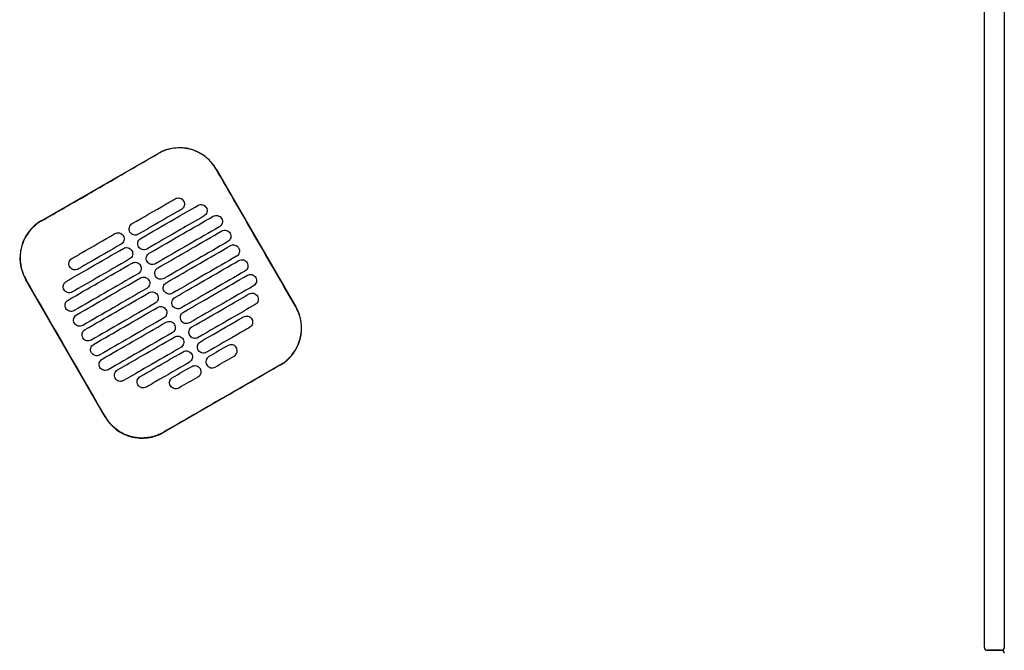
# Model space of a CAD drawing. Header units: metres. Extents: x 15.2 to 54.2, y -39.7 to 1.1.
# Tile 230 of 256: x 53.51 to 54.203, y -31.66 to -31.216. Entities that reach past the tile are written whole.
import ezdxf

# ---------------------------------------------------------------- set-up
doc = ezdxf.new("R2010")
doc.units = ezdxf.units.M
doc.header["$MEASUREMENT"] = 0
doc.layers.add('2D', color=252, linetype='Continuous')

# ---------------------------------------------------------------- blocks, each defined once
blk = doc.blocks.new('2D_QYOS_600')
for p, q in [((2.42604, -1.855), (2.42604, -0.971)), ((2.44004, -0.971), (2.44004, -1.855)), ((1.76223, -1.5547), (1.84449, -1.50718)), ((1.88548, -1.51815), (1.9415, -1.61513)), ((1.80728, -1.69267), (1.75126, -1.59568)), ((1.93053, -1.65612), (1.84827, -1.70364)), ((2.42804, -1.857), (2.43804, -1.857)), ((2.43804, -1.857), (2.42804, -1.857))]:
    blk.add_line(p, q)
for centre, radius, start, end in [((1.8595, -1.53316), 0.03, 30.01349, 120.01349), ((1.77724, -1.58068), 0.03, 120.01349, 210.01349), ((1.91552, -1.63014), 0.03, 300.01349, 30.01349), ((1.83326, -1.67766), 0.03, 210.01349, 300.01349), ((2.42804, -1.855), 0.002, 180, 270), ((2.43804, -1.855), 0.002, 270, 360), ((2.43804, -1.859), 0.002, 0, 90)]:
    blk.add_arc(centre, radius, start, end)
for points, knots in [([(1.88538, -1.51821), (1.88458, -1.51682), (1.88367, -1.51549), (1.88073, -1.51189), (1.87845, -1.50984), (1.87266, -1.50604), (1.86904, -1.50456), (1.86159, -1.50311), (1.85785, -1.50308), (1.85081, -1.50435), (1.84754, -1.50555), (1.84455, -1.50728)], [12.978915, 12.978915, 12.978915, 12.978915, 13.461173, 13.461173, 14.374287, 14.374287, 15.53872, 15.53872, 16.650066, 16.650066, 17.687358, 17.687358, 17.687358, 17.687358]), ([(1.9414, -1.61519), (1.92736, -1.5909), (1.91332, -1.5666), (1.89466, -1.53427), (1.89002, -1.52624), (1.88538, -1.51821)], [1.133412, 1.133412, 1.133412, 1.133412, 2.681586, 2.681586, 3.193366, 3.193366, 3.193366, 3.193366]), ([(1.76229, -1.5548), (1.77288, -1.54868), (1.78391, -1.54232), (1.79938, -1.53338), (1.80142, -1.5322), (1.80342, -1.53105)], [-21.78268, -21.78268, -21.78268, -21.78268, -17.142885, -17.142885, -16.423665, -16.423665, -16.423665, -16.423665]), ([(1.82628, -1.55662), (1.83414, -1.55208), (1.84201, -1.54753), (1.85212, -1.5417), (1.85435, -1.5404), (1.85659, -1.53911)], [0.699452, 0.699452, 0.699452, 0.699452, 3.425217, 3.425217, 4.200582, 4.200582, 4.200582, 4.200582]), ([(1.83228, -1.56701), (1.84015, -1.56247), (1.84801, -1.55792), (1.86144, -1.55017), (1.867, -1.54696), (1.87255, -1.54375)], [0.699452, 0.699452, 0.699452, 0.699452, 3.42526, 3.42526, 5.350619, 5.350619, 5.350619, 5.350619]), ([(1.85659, -1.53911), (1.85702, -1.53887), (1.85756, -1.53865), (1.85874, -1.5385), (1.8593, -1.53854), (1.86037, -1.53882), (1.86089, -1.53907), (1.86185, -1.5398), (1.86222, -1.54026), (1.86246, -1.54069)], [-0.5513873, -0.5513873, -0.5513873, -0.5513873, -0.4031046, -0.4031046, -0.2776919, -0.2776919, -0.1471638, -0.1471638, 0, 0, 0, 0]), ([(1.86246, -1.54069), (1.86271, -1.54111), (1.86293, -1.54166), (1.86307, -1.54285), (1.86304, -1.5434), (1.86276, -1.54448), (1.8625, -1.54499), (1.86178, -1.54595), (1.86132, -1.54631), (1.86089, -1.54656)], [-0.5553355, -0.5553355, -0.5553355, -0.5553355, -0.4045594, -0.4045594, -0.278267, -0.278267, -0.1472206, -0.1472206, 0, 0, 0, 0]), ([(1.87255, -1.54375), (1.87298, -1.54351), (1.87352, -1.54329), (1.87471, -1.54314), (1.87526, -1.54318), (1.87633, -1.54346), (1.87685, -1.54371), (1.87781, -1.54444), (1.87818, -1.5449), (1.87842, -1.54532)], [-0.5514247, -0.5514247, -0.5514247, -0.5514247, -0.4031161, -0.4031161, -0.2776965, -0.2776965, -0.1471644, -0.1471644, 0, 0, 0, 0]), ([(1.86089, -1.54656), (1.85866, -1.54785), (1.85642, -1.54914), (1.84631, -1.55498), (1.83845, -1.55953), (1.83058, -1.56407)], [2.649916, 2.649916, 2.649916, 2.649916, 3.425249, 3.425249, 6.151046, 6.151046, 6.151046, 6.151046]), ([(1.87685, -1.5512), (1.8713, -1.55441), (1.86574, -1.55762), (1.85232, -1.56537), (1.84445, -1.56992), (1.83658, -1.57446)], [1.499949, 1.499949, 1.499949, 1.499949, 3.425284, 3.425284, 6.151116, 6.151116, 6.151116, 6.151116]), ([(1.83828, -1.57741), (1.84615, -1.57286), (1.85402, -1.56832), (1.86903, -1.55964), (1.87617, -1.55552), (1.88332, -1.55139)], [0.699452, 0.699452, 0.699452, 0.699452, 3.425292, 3.425292, 5.900643, 5.900643, 5.900643, 5.900643]), ([(1.87842, -1.54532), (1.87867, -1.54575), (1.87889, -1.5463), (1.87903, -1.54749), (1.879, -1.54804), (1.87872, -1.54911), (1.87846, -1.54963), (1.87774, -1.55059), (1.87728, -1.55095), (1.87685, -1.5512)], [-0.5553006, -0.5553006, -0.5553006, -0.5553006, -0.4045498, -0.4045498, -0.2782639, -0.2782639, -0.1472208, -0.1472208, 0, 0, 0, 0]), ([(1.88332, -1.55139), (1.88374, -1.55115), (1.88429, -1.55093), (1.88547, -1.55078), (1.88602, -1.55082), (1.8871, -1.5511), (1.88762, -1.55135), (1.88858, -1.55208), (1.88894, -1.55254), (1.88919, -1.55296)], [-0.5514376, -0.5514376, -0.5514376, -0.5514376, -0.4031217, -0.4031217, -0.2776979, -0.2776979, -0.1471642, -0.1471642, 0, 0, 0, 0]), ([(1.76229, -1.5548), (1.76101, -1.55554), (1.75978, -1.55637), (1.75663, -1.55888), (1.75485, -1.56071), (1.75332, -1.56274), (1.75103, -1.5658), (1.74934, -1.56928), (1.74737, -1.57667), (1.7471, -1.58052), (1.74804, -1.58814), (1.74924, -1.59185), (1.7512, -1.59536), (1.75128, -1.59549), (1.75136, -1.59563)], [17.619777, 17.619777, 17.619777, 17.619777, 18.064718, 18.064718, 18.827754, 18.827754, 18.827754, 19.97637, 19.97637, 21.122539, 21.122539, 22.281306, 22.281306, 22.328075, 22.328075, 22.328075, 22.328075]), ([(1.82471, -1.5625), (1.82446, -1.56207), (1.82424, -1.56152), (1.8241, -1.56033), (1.82413, -1.55978), (1.82441, -1.55871), (1.82467, -1.55819), (1.82539, -1.55723), (1.82585, -1.55687), (1.82628, -1.55662)], [-0.5553984, -0.5553984, -0.5553984, -0.5553984, -0.4045681, -0.4045681, -0.278271, -0.278271, -0.1472202, -0.1472202, 0, 0, 0, 0]), ([(1.88762, -1.55884), (1.88048, -1.56296), (1.87333, -1.56709), (1.85832, -1.57576), (1.85045, -1.58031), (1.84258, -1.58485)], [0.949972, 0.949972, 0.949972, 0.949972, 3.425307, 3.425307, 6.151164, 6.151164, 6.151164, 6.151164]), ([(1.88919, -1.55296), (1.88943, -1.55339), (1.88965, -1.55394), (1.8898, -1.55513), (1.88976, -1.55568), (1.88948, -1.55675), (1.88923, -1.55727), (1.8885, -1.55823), (1.88804, -1.55859), (1.88762, -1.55884)], [-0.5552879, -0.5552879, -0.5552879, -0.5552879, -0.4045447, -0.4045447, -0.2782629, -0.2782629, -0.1472212, -0.1472212, 0, 0, 0, 0]), ([(1.78385, -1.58113), (1.78608, -1.57984), (1.78832, -1.57855), (1.79843, -1.57271), (1.8063, -1.56817), (1.81416, -1.56362)], [2.649852, 2.649852, 2.649852, 2.649852, 3.425217, 3.425217, 6.150982, 6.150982, 6.150982, 6.150982]), ([(1.81416, -1.56362), (1.81459, -1.56338), (1.81513, -1.56316), (1.81632, -1.56301), (1.81687, -1.56305), (1.81794, -1.56333), (1.81846, -1.56358), (1.81942, -1.56431), (1.81979, -1.56477), (1.82003, -1.5652)], [-0.5512944, -0.5512944, -0.5512944, -0.5512944, -0.4030833, -0.4030833, -0.2776787, -0.2776787, -0.1471599, -0.1471599, 0, 0, 0, 0]), ([(1.82003, -1.5652), (1.82028, -1.56562), (1.8205, -1.56617), (1.82065, -1.56736), (1.82061, -1.56791), (1.82033, -1.56899), (1.82008, -1.5695), (1.81935, -1.57046), (1.81889, -1.57082), (1.81846, -1.57107)], [-0.555416, -0.555416, -0.555416, -0.555416, -0.4045716, -0.4045716, -0.2782736, -0.2782736, -0.1472211, -0.1472211, 0, 0, 0, 0]), ([(1.83058, -1.56407), (1.83015, -1.56431), (1.82961, -1.56453), (1.82843, -1.56468), (1.82787, -1.56464), (1.8268, -1.56436), (1.82628, -1.56411), (1.82532, -1.56338), (1.82495, -1.56292), (1.82471, -1.5625)], [-0.551307, -0.551307, -0.551307, -0.551307, -0.4030846, -0.4030846, -0.2776802, -0.2776802, -0.1471604, -0.1471604, 0, 0, 0, 0]), ([(1.84428, -1.5878), (1.85215, -1.58325), (1.86002, -1.57871), (1.87503, -1.57003), (1.88218, -1.56591), (1.88932, -1.56178)], [0.699452, 0.699452, 0.699452, 0.699452, 3.425313, 3.425313, 5.900643, 5.900643, 5.900643, 5.900643]), ([(1.88932, -1.56178), (1.88974, -1.56154), (1.89029, -1.56132), (1.89147, -1.56117), (1.89203, -1.56121), (1.8931, -1.56149), (1.89362, -1.56174), (1.89458, -1.56247), (1.89494, -1.56293), (1.89519, -1.56336)], [-0.5514273, -0.5514273, -0.5514273, -0.5514273, -0.4031209, -0.4031209, -0.2776962, -0.2776962, -0.1471634, -0.1471634, 0, 0, 0, 0]), ([(1.89519, -1.56336), (1.89543, -1.56378), (1.89565, -1.56433), (1.8958, -1.56552), (1.89577, -1.56607), (1.89548, -1.56715), (1.89523, -1.56766), (1.8945, -1.56862), (1.89405, -1.56898), (1.89362, -1.56923)], [-0.5552955, -0.5552955, -0.5552955, -0.5552955, -0.4045438, -0.4045438, -0.2782634, -0.2782634, -0.1472215, -0.1472215, 0, 0, 0, 0]), ([(1.81846, -1.57107), (1.8106, -1.57561), (1.80273, -1.58016), (1.79262, -1.586), (1.79039, -1.58729), (1.78815, -1.58858)], [0.699452, 0.699452, 0.699452, 0.699452, 3.425249, 3.425249, 4.200582, 4.200582, 4.200582, 4.200582]), ([(1.83071, -1.57289), (1.83047, -1.57246), (1.83025, -1.57191), (1.8301, -1.57072), (1.83013, -1.57017), (1.83042, -1.5691), (1.83067, -1.56858), (1.8314, -1.56762), (1.83185, -1.56726), (1.83228, -1.56701)], [-0.5553839, -0.5553839, -0.5553839, -0.5553839, -0.4045626, -0.4045626, -0.2782686, -0.2782686, -0.1472195, -0.1472195, 0, 0, 0, 0]), ([(1.83658, -1.57446), (1.83616, -1.57471), (1.83561, -1.57492), (1.83443, -1.57507), (1.83387, -1.57504), (1.8328, -1.57475), (1.83228, -1.5745), (1.83132, -1.57377), (1.83096, -1.57331), (1.83071, -1.57289)], [-0.551317, -0.551317, -0.551317, -0.551317, -0.4030867, -0.4030867, -0.2776803, -0.2776803, -0.1471597, -0.1471597, 0, 0, 0, 0]), ([(1.89362, -1.56923), (1.88648, -1.57335), (1.87933, -1.57748), (1.86432, -1.58615), (1.85645, -1.5907), (1.84859, -1.59524)], [0.949998, 0.949998, 0.949998, 0.949998, 3.42532, 3.42532, 6.151189, 6.151189, 6.151189, 6.151189]), ([(1.85029, -1.59819), (1.85815, -1.59364), (1.86602, -1.5891), (1.88103, -1.58043), (1.88818, -1.5763), (1.89532, -1.57217)], [0.699452, 0.699452, 0.699452, 0.699452, 3.425322, 3.425322, 5.900643, 5.900643, 5.900643, 5.900643]), ([(1.89532, -1.57217), (1.89575, -1.57193), (1.89629, -1.57171), (1.89748, -1.57156), (1.89803, -1.5716), (1.8991, -1.57188), (1.89962, -1.57213), (1.90058, -1.57286), (1.90095, -1.57332), (1.90119, -1.57375)], [-0.5514137, -0.5514137, -0.5514137, -0.5514137, -0.4031194, -0.4031194, -0.2776944, -0.2776944, -0.1471627, -0.1471627, 0, 0, 0, 0]), ([(1.77989, -1.59728), (1.78545, -1.59407), (1.79101, -1.59086), (1.80443, -1.5831), (1.8123, -1.57856), (1.82017, -1.57401)], [1.499901, 1.499901, 1.499901, 1.499901, 3.42526, 3.42526, 6.151068, 6.151068, 6.151068, 6.151068]), ([(1.82017, -1.57401), (1.82059, -1.57377), (1.82114, -1.57355), (1.82232, -1.5734), (1.82287, -1.57344), (1.82395, -1.57372), (1.82447, -1.57397), (1.82542, -1.5747), (1.82579, -1.57516), (1.82603, -1.57559)], [-0.5513075, -0.5513075, -0.5513075, -0.5513075, -0.4030857, -0.4030857, -0.2776792, -0.2776792, -0.1471593, -0.1471593, 0, 0, 0, 0]), ([(1.82603, -1.57559), (1.82628, -1.57601), (1.8265, -1.57656), (1.82665, -1.57775), (1.82661, -1.5783), (1.82633, -1.57938), (1.82608, -1.57989), (1.82535, -1.58085), (1.82489, -1.58121), (1.82447, -1.58146)], [-0.5553971, -0.5553971, -0.5553971, -0.5553971, -0.4045652, -0.4045652, -0.2782705, -0.2782705, -0.1472202, -0.1472202, 0, 0, 0, 0]), ([(1.83671, -1.58328), (1.83647, -1.58285), (1.83625, -1.5823), (1.8361, -1.58111), (1.83614, -1.58056), (1.83642, -1.57949), (1.83667, -1.57897), (1.8374, -1.57802), (1.83786, -1.57765), (1.83828, -1.57741)], [-0.5553742, -0.5553742, -0.5553742, -0.5553742, -0.4045587, -0.4045587, -0.278267, -0.278267, -0.1472191, -0.1472191, 0, 0, 0, 0]), ([(1.89962, -1.57962), (1.89248, -1.58375), (1.88534, -1.58787), (1.87032, -1.59654), (1.86246, -1.60109), (1.85459, -1.60563)], [0.950001, 0.950001, 0.950001, 0.950001, 3.425322, 3.425322, 6.151192, 6.151192, 6.151192, 6.151192]), ([(1.90119, -1.57375), (1.90144, -1.57417), (1.90166, -1.57472), (1.9018, -1.57591), (1.90177, -1.57646), (1.90149, -1.57754), (1.90123, -1.57805), (1.90051, -1.57901), (1.90005, -1.57937), (1.89962, -1.57962)], [-0.5553078, -0.5553078, -0.5553078, -0.5553078, -0.4045446, -0.4045446, -0.2782647, -0.2782647, -0.147222, -0.147222, 0, 0, 0, 0]), ([(1.78113, -1.61042), (1.78828, -1.60629), (1.79542, -1.60216), (1.81043, -1.59349), (1.8183, -1.58895), (1.82617, -1.5844)], [0.949941, 0.949941, 0.949941, 0.949941, 3.425291, 3.425291, 6.151132, 6.151132, 6.151132, 6.151132]), ([(1.78228, -1.58701), (1.78204, -1.58658), (1.78182, -1.58603), (1.78167, -1.58484), (1.7817, -1.58429), (1.78198, -1.58322), (1.78224, -1.5827), (1.78296, -1.58174), (1.78342, -1.58138), (1.78385, -1.58113)], [-0.5554179, -0.5554179, -0.5554179, -0.5554179, -0.4045683, -0.4045683, -0.2782761, -0.2782761, -0.1472238, -0.1472238, 0, 0, 0, 0]), ([(1.82447, -1.58146), (1.8166, -1.586), (1.80873, -1.59055), (1.79531, -1.5983), (1.78975, -1.60151), (1.78419, -1.60472)], [0.699452, 0.699452, 0.699452, 0.699452, 3.425284, 3.425284, 5.350619, 5.350619, 5.350619, 5.350619]), ([(1.82617, -1.5844), (1.82659, -1.58416), (1.82714, -1.58394), (1.82832, -1.58379), (1.82887, -1.58383), (1.82995, -1.58411), (1.83047, -1.58436), (1.83143, -1.58509), (1.83179, -1.58555), (1.83204, -1.58598)], [-0.5513173, -0.5513173, -0.5513173, -0.5513173, -0.4030875, -0.4030875, -0.2776797, -0.2776797, -0.147159, -0.147159, 0, 0, 0, 0]), ([(1.83204, -1.58598), (1.83228, -1.5864), (1.8325, -1.58695), (1.83265, -1.58814), (1.83261, -1.58869), (1.83233, -1.58977), (1.83208, -1.59028), (1.83135, -1.59124), (1.83089, -1.5916), (1.83047, -1.59185)], [-0.555383, -0.555383, -0.555383, -0.555383, -0.4045605, -0.4045605, -0.2782682, -0.2782682, -0.1472195, -0.1472195, 0, 0, 0, 0]), ([(1.84258, -1.58485), (1.84216, -1.5851), (1.84161, -1.58531), (1.84043, -1.58546), (1.83988, -1.58543), (1.8388, -1.58515), (1.83828, -1.58489), (1.83732, -1.58416), (1.83696, -1.5837), (1.83671, -1.58328)], [-0.5513236, -0.5513236, -0.5513236, -0.5513236, -0.4030881, -0.4030881, -0.2776804, -0.2776804, -0.1471592, -0.1471592, 0, 0, 0, 0]), ([(1.85629, -1.60858), (1.86416, -1.60403), (1.87202, -1.59949), (1.88704, -1.59082), (1.89418, -1.58669), (1.90133, -1.58256)], [0.699452, 0.699452, 0.699452, 0.699452, 3.425321, 3.425321, 5.900643, 5.900643, 5.900643, 5.900643]), ([(1.90133, -1.58256), (1.90175, -1.58232), (1.9023, -1.5821), (1.90348, -1.58195), (1.90403, -1.58199), (1.90511, -1.58227), (1.90563, -1.58252), (1.90658, -1.58325), (1.90695, -1.58371), (1.90719, -1.58414)], [-0.5513969, -0.5513969, -0.5513969, -0.5513969, -0.4031172, -0.4031172, -0.2776925, -0.2776925, -0.1471621, -0.1471621, 0, 0, 0, 0]), ([(1.90719, -1.58414), (1.90744, -1.58456), (1.90766, -1.58511), (1.90781, -1.5863), (1.90777, -1.58685), (1.90749, -1.58793), (1.90724, -1.58844), (1.90651, -1.5894), (1.90605, -1.58976), (1.90563, -1.59001)], [-0.5553248, -0.5553248, -0.5553248, -0.5553248, -0.4045472, -0.4045472, -0.2782668, -0.2782668, -0.1472227, -0.1472227, 0, 0, 0, 0]), ([(1.78815, -1.58858), (1.78773, -1.58882), (1.78718, -1.58904), (1.786, -1.58919), (1.78544, -1.58915), (1.78437, -1.58887), (1.78385, -1.58862), (1.78289, -1.58789), (1.78252, -1.58743), (1.78228, -1.58701)], [-0.5513007, -0.5513007, -0.5513007, -0.5513007, -0.4030941, -0.4030941, -0.2776814, -0.2776814, -0.1471603, -0.1471603, 0, 0, 0, 0]), ([(1.83047, -1.59185), (1.8226, -1.59639), (1.81473, -1.60094), (1.79972, -1.60961), (1.79258, -1.61374), (1.78543, -1.61787)], [0.699452, 0.699452, 0.699452, 0.699452, 3.425308, 3.425308, 5.900643, 5.900643, 5.900643, 5.900643]), ([(1.84272, -1.59367), (1.84247, -1.59325), (1.84225, -1.59269), (1.8421, -1.59151), (1.84214, -1.59095), (1.84242, -1.58988), (1.84267, -1.58936), (1.8434, -1.58841), (1.84386, -1.58804), (1.84428, -1.5878)], [-0.5553693, -0.5553693, -0.5553693, -0.5553693, -0.4045566, -0.4045566, -0.2782661, -0.2782661, -0.1472189, -0.1472189, 0, 0, 0, 0]), ([(1.84859, -1.59524), (1.84816, -1.59549), (1.84761, -1.5957), (1.84643, -1.59585), (1.84588, -1.59582), (1.8448, -1.59554), (1.84429, -1.59528), (1.84333, -1.59455), (1.84296, -1.59409), (1.84272, -1.59367)], [-0.5513269, -0.5513269, -0.5513269, -0.5513269, -0.403089, -0.403089, -0.2776804, -0.2776804, -0.1471589, -0.1471589, 0, 0, 0, 0]), ([(1.90563, -1.59001), (1.89848, -1.59414), (1.89134, -1.59826), (1.87633, -1.60694), (1.86846, -1.61148), (1.86059, -1.61603)], [0.949982, 0.949982, 0.949982, 0.949982, 3.425312, 3.425312, 6.151173, 6.151173, 6.151173, 6.151173]), ([(1.86229, -1.61897), (1.87016, -1.61442), (1.87803, -1.60988), (1.89304, -1.60121), (1.90018, -1.59708), (1.90733, -1.59295)], [0.699452, 0.699452, 0.699452, 0.699452, 3.425308, 3.425308, 5.900643, 5.900643, 5.900643, 5.900643]), ([(1.90733, -1.59295), (1.90775, -1.59271), (1.9083, -1.59249), (1.90948, -1.59234), (1.91003, -1.59238), (1.91111, -1.59266), (1.91163, -1.59291), (1.91259, -1.59364), (1.91295, -1.5941), (1.9132, -1.59453)], [-0.5513769, -0.5513769, -0.5513769, -0.5513769, -0.4031143, -0.4031143, -0.2776905, -0.2776905, -0.1471617, -0.1471617, 0, 0, 0, 0]), ([(1.80738, -1.69261), (1.80282, -1.68472), (1.79809, -1.67652), (1.77944, -1.64421), (1.7654, -1.61992), (1.75136, -1.59563)], [-3.18138, -3.18138, -3.18138, -3.18138, -2.673929, -2.673929, -1.133377, -1.133377, -1.133377, -1.133377]), ([(1.77832, -1.60315), (1.77808, -1.60273), (1.77786, -1.60217), (1.77771, -1.60099), (1.77775, -1.60043), (1.77803, -1.59936), (1.77828, -1.59884), (1.77901, -1.59789), (1.77947, -1.59752), (1.77989, -1.59728)], [-0.5553798, -0.5553798, -0.5553798, -0.5553798, -0.4045588, -0.4045588, -0.278273, -0.278273, -0.147224, -0.147224, 0, 0, 0, 0]), ([(1.78713, -1.62081), (1.79428, -1.61668), (1.80142, -1.61256), (1.81643, -1.60388), (1.8243, -1.59934), (1.83217, -1.59479)], [0.949982, 0.949982, 0.949982, 0.949982, 3.425312, 3.425312, 6.151173, 6.151173, 6.151173, 6.151173]), ([(1.83217, -1.59479), (1.83259, -1.59455), (1.83314, -1.59433), (1.83432, -1.59418), (1.83488, -1.59422), (1.83595, -1.5945), (1.83647, -1.59475), (1.83743, -1.59548), (1.83779, -1.59594), (1.83804, -1.59637)], [-0.5513238, -0.5513238, -0.5513238, -0.5513238, -0.4030887, -0.4030887, -0.27768, -0.27768, -0.1471588, -0.1471588, 0, 0, 0, 0]), ([(1.83804, -1.59637), (1.83828, -1.59679), (1.8385, -1.59734), (1.83865, -1.59853), (1.83862, -1.59908), (1.83833, -1.60016), (1.83808, -1.60068), (1.83735, -1.60163), (1.8369, -1.602), (1.83647, -1.60224)], [-0.5553737, -0.5553737, -0.5553737, -0.5553737, -0.4045574, -0.4045574, -0.2782667, -0.2782667, -0.1472191, -0.1472191, 0, 0, 0, 0]), ([(1.84872, -1.60406), (1.84847, -1.60364), (1.84825, -1.60309), (1.84811, -1.6019), (1.84814, -1.60134), (1.84842, -1.60027), (1.84868, -1.59975), (1.8494, -1.5988), (1.84986, -1.59843), (1.85029, -1.59819)], [-0.5553691, -0.5553691, -0.5553691, -0.5553691, -0.4045561, -0.4045561, -0.278266, -0.278266, -0.1472189, -0.1472189, 0, 0, 0, 0]), ([(1.91163, -1.6004), (1.90448, -1.60453), (1.89734, -1.60865), (1.88233, -1.61733), (1.87446, -1.62187), (1.86659, -1.62642)], [0.949941, 0.949941, 0.949941, 0.949941, 3.425292, 3.425292, 6.151132, 6.151132, 6.151132, 6.151132]), ([(1.9132, -1.59453), (1.91344, -1.59495), (1.91366, -1.5955), (1.91381, -1.59669), (1.91377, -1.59724), (1.91349, -1.59832), (1.91324, -1.59883), (1.91251, -1.59979), (1.91205, -1.60015), (1.91163, -1.6004)], [-0.5553464, -0.5553464, -0.5553464, -0.5553464, -0.4045515, -0.4045515, -0.2782697, -0.2782697, -0.1472236, -0.1472236, 0, 0, 0, 0]), ([(1.78419, -1.60472), (1.78377, -1.60497), (1.78322, -1.60519), (1.78204, -1.60533), (1.78149, -1.6053), (1.78041, -1.60502), (1.77989, -1.60476), (1.77893, -1.60403), (1.77857, -1.60357), (1.77832, -1.60315)], [-0.5513421, -0.5513421, -0.5513421, -0.5513421, -0.4031061, -0.4031061, -0.2776864, -0.2776864, -0.147161, -0.147161, 0, 0, 0, 0]), ([(1.83647, -1.60224), (1.8286, -1.60679), (1.82074, -1.61133), (1.80572, -1.62), (1.79858, -1.62413), (1.79144, -1.62826)], [0.699452, 0.699452, 0.699452, 0.699452, 3.425321, 3.425321, 5.900643, 5.900643, 5.900643, 5.900643]), ([(1.79314, -1.6312), (1.80028, -1.62707), (1.80742, -1.62295), (1.82244, -1.61427), (1.8303, -1.60973), (1.83817, -1.60518)], [0.950001, 0.950001, 0.950001, 0.950001, 3.425322, 3.425322, 6.151192, 6.151192, 6.151192, 6.151192]), ([(1.83817, -1.60518), (1.8386, -1.60494), (1.83914, -1.60472), (1.84033, -1.60457), (1.84088, -1.60461), (1.84195, -1.60489), (1.84247, -1.60514), (1.84343, -1.60588), (1.8438, -1.60634), (1.84404, -1.60676)], [-0.551327, -0.551327, -0.551327, -0.551327, -0.4030892, -0.4030892, -0.2776802, -0.2776802, -0.1471588, -0.1471588, 0, 0, 0, 0]), ([(1.84404, -1.60676), (1.84429, -1.60718), (1.84451, -1.60773), (1.84465, -1.60892), (1.84462, -1.60948), (1.84434, -1.61055), (1.84408, -1.61107), (1.84336, -1.61202), (1.8429, -1.61239), (1.84247, -1.61263)], [-0.5553691, -0.5553691, -0.5553691, -0.5553691, -0.4045561, -0.4045561, -0.278266, -0.278266, -0.1472189, -0.1472189, 0, 0, 0, 0]), ([(1.85459, -1.60563), (1.85416, -1.60588), (1.85362, -1.6061), (1.85244, -1.60624), (1.85188, -1.60621), (1.85081, -1.60593), (1.85029, -1.60567), (1.84933, -1.60494), (1.84896, -1.60448), (1.84872, -1.60406)], [-0.551327, -0.551327, -0.551327, -0.551327, -0.4030892, -0.4030892, -0.2776802, -0.2776802, -0.1471588, -0.1471588, 0, 0, 0, 0]), ([(1.86829, -1.62936), (1.87616, -1.62482), (1.88403, -1.62027), (1.89745, -1.61252), (1.90301, -1.60931), (1.90857, -1.6061)], [0.699452, 0.699452, 0.699452, 0.699452, 3.425284, 3.425284, 5.350619, 5.350619, 5.350619, 5.350619]), ([(1.90857, -1.6061), (1.90899, -1.60585), (1.90954, -1.60563), (1.91072, -1.60548), (1.91127, -1.60552), (1.91235, -1.6058), (1.91287, -1.60605), (1.91383, -1.60679), (1.91419, -1.60725), (1.91444, -1.60767)], [-0.551342, -0.551342, -0.551342, -0.551342, -0.4031061, -0.4031061, -0.2776864, -0.2776864, -0.147161, -0.147161, 0, 0, 0, 0]), ([(1.77956, -1.61629), (1.77932, -1.61587), (1.7791, -1.61532), (1.77895, -1.61413), (1.77899, -1.61358), (1.77927, -1.6125), (1.77952, -1.61198), (1.78025, -1.61103), (1.78071, -1.61066), (1.78113, -1.61042)], [-0.5553462, -0.5553462, -0.5553462, -0.5553462, -0.4045514, -0.4045514, -0.2782696, -0.2782696, -0.1472236, -0.1472236, 0, 0, 0, 0]), ([(1.84247, -1.61263), (1.83461, -1.61718), (1.82674, -1.62172), (1.81173, -1.63039), (1.80458, -1.63452), (1.79744, -1.63865)], [0.699452, 0.699452, 0.699452, 0.699452, 3.425322, 3.425322, 5.900643, 5.900643, 5.900643, 5.900643]), ([(1.85472, -1.61445), (1.85448, -1.61403), (1.85426, -1.61348), (1.85411, -1.61229), (1.85414, -1.61173), (1.85443, -1.61066), (1.85468, -1.61014), (1.85541, -1.60919), (1.85586, -1.60882), (1.85629, -1.60858)], [-0.5553737, -0.5553737, -0.5553737, -0.5553737, -0.4045574, -0.4045574, -0.2782667, -0.2782667, -0.1472191, -0.1472191, 0, 0, 0, 0]), ([(1.86059, -1.61603), (1.86017, -1.61627), (1.85962, -1.61649), (1.85844, -1.61664), (1.85788, -1.6166), (1.85681, -1.61632), (1.85629, -1.61607), (1.85533, -1.61533), (1.85497, -1.61487), (1.85472, -1.61445)], [-0.5513238, -0.5513238, -0.5513238, -0.5513238, -0.4030887, -0.4030887, -0.27768, -0.27768, -0.1471588, -0.1471588, 0, 0, 0, 0]), ([(1.91287, -1.61354), (1.90731, -1.61675), (1.90176, -1.61996), (1.88833, -1.62772), (1.88046, -1.63226), (1.8726, -1.63681)], [1.499901, 1.499901, 1.499901, 1.499901, 3.42526, 3.42526, 6.151068, 6.151068, 6.151068, 6.151068]), ([(1.91444, -1.60767), (1.91468, -1.60809), (1.9149, -1.60864), (1.91505, -1.60983), (1.91501, -1.61039), (1.91473, -1.61146), (1.91448, -1.61198), (1.91375, -1.61293), (1.91329, -1.6133), (1.91287, -1.61354)], [-0.55538, -0.55538, -0.55538, -0.55538, -0.4045589, -0.4045589, -0.278273, -0.278273, -0.147224, -0.147224, 0, 0, 0, 0]), ([(1.78543, -1.61787), (1.78501, -1.61811), (1.78446, -1.61833), (1.78328, -1.61848), (1.78273, -1.61844), (1.78165, -1.61816), (1.78113, -1.61791), (1.78017, -1.61717), (1.77981, -1.61672), (1.77956, -1.61629)], [-0.551377, -0.551377, -0.551377, -0.551377, -0.4031143, -0.4031143, -0.2776905, -0.2776905, -0.1471617, -0.1471617, 0, 0, 0, 0]), ([(1.78557, -1.62668), (1.78532, -1.62626), (1.7851, -1.62571), (1.78495, -1.62452), (1.78499, -1.62397), (1.78527, -1.62289), (1.78552, -1.62237), (1.78625, -1.62142), (1.78671, -1.62106), (1.78713, -1.62081)], [-0.5553245, -0.5553245, -0.5553245, -0.5553245, -0.4045471, -0.4045471, -0.2782667, -0.2782667, -0.1472226, -0.1472226, 0, 0, 0, 0]), ([(1.79914, -1.64159), (1.80628, -1.63746), (1.81343, -1.63334), (1.82844, -1.62467), (1.83631, -1.62012), (1.84418, -1.61558)], [0.949998, 0.949998, 0.949998, 0.949998, 3.42532, 3.42532, 6.151189, 6.151189, 6.151189, 6.151189]), ([(1.84418, -1.61558), (1.8446, -1.61533), (1.84515, -1.61511), (1.84633, -1.61497), (1.84688, -1.615), (1.84796, -1.61528), (1.84848, -1.61554), (1.84943, -1.61627), (1.8498, -1.61673), (1.85004, -1.61715)], [-0.551327, -0.551327, -0.551327, -0.551327, -0.403089, -0.403089, -0.2776804, -0.2776804, -0.1471589, -0.1471589, 0, 0, 0, 0]), ([(1.85004, -1.61715), (1.85029, -1.61757), (1.85051, -1.61812), (1.85066, -1.61931), (1.85062, -1.61987), (1.85034, -1.62094), (1.85009, -1.62146), (1.84936, -1.62241), (1.8489, -1.62278), (1.84848, -1.62302)], [-0.5553693, -0.5553693, -0.5553693, -0.5553693, -0.4045566, -0.4045566, -0.2782661, -0.2782661, -0.1472189, -0.1472189, 0, 0, 0, 0]), ([(1.86072, -1.62484), (1.86048, -1.62442), (1.86026, -1.62387), (1.86011, -1.62268), (1.86015, -1.62213), (1.86043, -1.62105), (1.86068, -1.62053), (1.86141, -1.61958), (1.86187, -1.61921), (1.86229, -1.61897)], [-0.555383, -0.555383, -0.555383, -0.555383, -0.4045604, -0.4045604, -0.2782682, -0.2782682, -0.1472195, -0.1472195, 0, 0, 0, 0]), ([(1.93047, -1.65602), (1.93053, -1.65599), (1.93059, -1.65595), (1.93406, -1.65392), (1.93705, -1.65126), (1.9418, -1.64494), (1.94352, -1.64134), (1.94538, -1.63403), (1.94563, -1.63042), (1.94491, -1.62391), (1.94415, -1.62103), (1.94251, -1.61723), (1.94199, -1.61619), (1.9414, -1.61519)], [8.273299, 8.273299, 8.273299, 8.273299, 8.293543, 8.293543, 9.48086, 9.48086, 10.665623, 10.665623, 11.74288, 11.74288, 12.632334, 12.632334, 12.981673, 12.981673, 12.981673, 12.981673]), ([(1.79144, -1.62826), (1.79101, -1.6285), (1.79046, -1.62872), (1.78928, -1.62887), (1.78873, -1.62883), (1.78765, -1.62855), (1.78714, -1.6283), (1.78618, -1.62757), (1.78581, -1.62711), (1.78557, -1.62668)], [-0.551397, -0.551397, -0.551397, -0.551397, -0.4031173, -0.4031173, -0.2776925, -0.2776925, -0.1471621, -0.1471621, 0, 0, 0, 0]), ([(1.84848, -1.62302), (1.84061, -1.62757), (1.83274, -1.63211), (1.81773, -1.64078), (1.81058, -1.64491), (1.80344, -1.64904)], [0.699452, 0.699452, 0.699452, 0.699452, 3.425313, 3.425313, 5.900643, 5.900643, 5.900643, 5.900643]), ([(1.80514, -1.65198), (1.81229, -1.64786), (1.81943, -1.64373), (1.83444, -1.63506), (1.84231, -1.63051), (1.85018, -1.62597)], [0.949973, 0.949973, 0.949973, 0.949973, 3.425307, 3.425307, 6.151164, 6.151164, 6.151164, 6.151164]), ([(1.85018, -1.62597), (1.8506, -1.62572), (1.85115, -1.6255), (1.85233, -1.62536), (1.85288, -1.62539), (1.85396, -1.62567), (1.85448, -1.62593), (1.85544, -1.62666), (1.8558, -1.62712), (1.85605, -1.62754)], [-0.5513237, -0.5513237, -0.5513237, -0.5513237, -0.4030882, -0.4030882, -0.2776804, -0.2776804, -0.1471592, -0.1471592, 0, 0, 0, 0]), ([(1.85605, -1.62754), (1.85629, -1.62796), (1.85651, -1.62852), (1.85666, -1.6297), (1.85662, -1.63026), (1.85634, -1.63133), (1.85609, -1.63185), (1.85536, -1.6328), (1.8549, -1.63317), (1.85448, -1.63341)], [-0.5553742, -0.5553742, -0.5553742, -0.5553742, -0.4045587, -0.4045587, -0.278267, -0.278267, -0.1472191, -0.1472191, 0, 0, 0, 0]), ([(1.86659, -1.62642), (1.86617, -1.62666), (1.86562, -1.62688), (1.86444, -1.62703), (1.86389, -1.62699), (1.86281, -1.62671), (1.86229, -1.62646), (1.86133, -1.62573), (1.86097, -1.62527), (1.86072, -1.62484)], [-0.5513173, -0.5513173, -0.5513173, -0.5513173, -0.4030875, -0.4030875, -0.2776797, -0.2776797, -0.147159, -0.147159, 0, 0, 0, 0]), ([(1.8743, -1.63975), (1.88216, -1.63521), (1.89003, -1.63066), (1.90014, -1.62482), (1.90237, -1.62353), (1.90461, -1.62224)], [0.699452, 0.699452, 0.699452, 0.699452, 3.425249, 3.425249, 4.200582, 4.200582, 4.200582, 4.200582]), ([(1.90461, -1.62224), (1.90504, -1.62199), (1.90558, -1.62178), (1.90676, -1.62163), (1.90732, -1.62166), (1.90839, -1.62195), (1.90891, -1.6222), (1.90987, -1.62293), (1.91024, -1.62339), (1.91048, -1.62381)], [-0.5513007, -0.5513007, -0.5513007, -0.5513007, -0.4030941, -0.4030941, -0.2776814, -0.2776814, -0.1471603, -0.1471603, 0, 0, 0, 0]), ([(1.91048, -1.62381), (1.91073, -1.62424), (1.91095, -1.62479), (1.91109, -1.62598), (1.91106, -1.62653), (1.91078, -1.6276), (1.91052, -1.62812), (1.9098, -1.62907), (1.90934, -1.62944), (1.90891, -1.62969)], [-0.555418, -0.555418, -0.555418, -0.555418, -0.4045683, -0.4045683, -0.2782762, -0.2782762, -0.1472238, -0.1472238, 0, 0, 0, 0]), ([(1.79157, -1.63707), (1.79132, -1.63665), (1.7911, -1.6361), (1.79096, -1.63491), (1.79099, -1.63436), (1.79127, -1.63328), (1.79153, -1.63277), (1.79225, -1.63181), (1.79271, -1.63145), (1.79314, -1.6312)], [-0.5553076, -0.5553076, -0.5553076, -0.5553076, -0.4045445, -0.4045445, -0.2782646, -0.2782646, -0.1472219, -0.1472219, 0, 0, 0, 0]), ([(1.85448, -1.63341), (1.84661, -1.63796), (1.83874, -1.6425), (1.82373, -1.65118), (1.81659, -1.6553), (1.80944, -1.65943)], [0.699452, 0.699452, 0.699452, 0.699452, 3.425292, 3.425292, 5.900643, 5.900643, 5.900643, 5.900643]), ([(1.86673, -1.63523), (1.86648, -1.63481), (1.86626, -1.63426), (1.86611, -1.63307), (1.86615, -1.63252), (1.86643, -1.63144), (1.86668, -1.63092), (1.86741, -1.62997), (1.86787, -1.62961), (1.86829, -1.62936)], [-0.555397, -0.555397, -0.555397, -0.555397, -0.4045652, -0.4045652, -0.2782705, -0.2782705, -0.1472202, -0.1472202, 0, 0, 0, 0]), ([(1.8726, -1.63681), (1.87217, -1.63705), (1.87162, -1.63727), (1.87044, -1.63742), (1.86989, -1.63738), (1.86881, -1.6371), (1.8683, -1.63685), (1.86734, -1.63612), (1.86697, -1.63566), (1.86673, -1.63523)], [-0.5513075, -0.5513075, -0.5513075, -0.5513075, -0.4030857, -0.4030857, -0.2776792, -0.2776792, -0.1471593, -0.1471593, 0, 0, 0, 0]), ([(1.90891, -1.62969), (1.90668, -1.63098), (1.90444, -1.63227), (1.89433, -1.63811), (1.88647, -1.64265), (1.8786, -1.6472)], [2.649852, 2.649852, 2.649852, 2.649852, 3.425217, 3.425217, 6.150983, 6.150983, 6.150983, 6.150983]), ([(1.79744, -1.63865), (1.79701, -1.63889), (1.79647, -1.63911), (1.79529, -1.63926), (1.79473, -1.63922), (1.79366, -1.63894), (1.79314, -1.63869), (1.79218, -1.63796), (1.79181, -1.6375), (1.79157, -1.63707)], [-0.5514139, -0.5514139, -0.5514139, -0.5514139, -0.4031194, -0.4031194, -0.2776944, -0.2776944, -0.1471626, -0.1471626, 0, 0, 0, 0]), ([(1.79757, -1.64746), (1.79733, -1.64704), (1.79711, -1.64649), (1.79696, -1.6453), (1.79699, -1.64475), (1.79728, -1.64367), (1.79753, -1.64316), (1.79826, -1.6422), (1.79871, -1.64184), (1.79914, -1.64159)], [-0.5552953, -0.5552953, -0.5552953, -0.5552953, -0.4045437, -0.4045437, -0.2782634, -0.2782634, -0.1472215, -0.1472215, 0, 0, 0, 0]), ([(1.81591, -1.65962), (1.82146, -1.65641), (1.82702, -1.6532), (1.84044, -1.64545), (1.84831, -1.6409), (1.85618, -1.63636)], [1.499949, 1.499949, 1.499949, 1.499949, 3.425284, 3.425284, 6.151116, 6.151116, 6.151116, 6.151116]), ([(1.85618, -1.63636), (1.8566, -1.63611), (1.85715, -1.6359), (1.85833, -1.63575), (1.85889, -1.63578), (1.85996, -1.63606), (1.86048, -1.63632), (1.86144, -1.63705), (1.8618, -1.63751), (1.86205, -1.63793)], [-0.5513171, -0.5513171, -0.5513171, -0.5513171, -0.4030867, -0.4030867, -0.2776803, -0.2776803, -0.1471597, -0.1471597, 0, 0, 0, 0]), ([(1.86205, -1.63793), (1.86229, -1.63835), (1.86251, -1.63891), (1.86266, -1.64009), (1.86263, -1.64065), (1.86234, -1.64172), (1.86209, -1.64224), (1.86136, -1.64319), (1.86091, -1.64356), (1.86048, -1.6438)], [-0.5553838, -0.5553838, -0.5553838, -0.5553838, -0.4045626, -0.4045626, -0.2782686, -0.2782686, -0.1472195, -0.1472195, 0, 0, 0, 0]), ([(1.87273, -1.64562), (1.87248, -1.6452), (1.87226, -1.64465), (1.87212, -1.64346), (1.87215, -1.64291), (1.87243, -1.64183), (1.87269, -1.64132), (1.87341, -1.64036), (1.87387, -1.64), (1.8743, -1.63975)], [-0.5554159, -0.5554159, -0.5554159, -0.5554159, -0.4045716, -0.4045716, -0.2782736, -0.2782736, -0.1472211, -0.1472211, 0, 0, 0, 0]), ([(1.8996, -1.64396), (1.89935, -1.64353), (1.89899, -1.64307), (1.89803, -1.64234), (1.89751, -1.64209), (1.89643, -1.64181), (1.89588, -1.64177), (1.8947, -1.64192), (1.89415, -1.64214), (1.89373, -1.64238)], [0, 0, 0, 0, 0.1471602, 0.1471602, 0.2776775, 0.2776775, 0.4030818, 0.4030818, 0.5512681, 0.5512681, 0.5512681, 0.5512681]), ([(1.80344, -1.64904), (1.80302, -1.64928), (1.80247, -1.6495), (1.80129, -1.64965), (1.80073, -1.64961), (1.79966, -1.64933), (1.79914, -1.64908), (1.79818, -1.64835), (1.79782, -1.64789), (1.79757, -1.64746)], [-0.5514274, -0.5514274, -0.5514274, -0.5514274, -0.4031209, -0.4031209, -0.2776962, -0.2776962, -0.1471634, -0.1471634, 0, 0, 0, 0]), ([(1.86048, -1.6438), (1.85261, -1.64835), (1.84475, -1.65289), (1.83132, -1.66065), (1.82576, -1.66386), (1.82021, -1.66707)], [0.699452, 0.699452, 0.699452, 0.699452, 3.42526, 3.42526, 5.350619, 5.350619, 5.350619, 5.350619]), ([(1.83187, -1.66426), (1.8341, -1.66297), (1.83634, -1.66168), (1.84645, -1.65584), (1.85431, -1.65129), (1.86218, -1.64675)], [2.649916, 2.649916, 2.649916, 2.649916, 3.425249, 3.425249, 6.151046, 6.151046, 6.151046, 6.151046]), ([(1.86218, -1.64675), (1.86261, -1.6465), (1.86315, -1.64629), (1.86433, -1.64614), (1.86489, -1.64617), (1.86596, -1.64646), (1.86648, -1.64671), (1.86744, -1.64744), (1.86781, -1.6479), (1.86805, -1.64832)], [-0.5513071, -0.5513071, -0.5513071, -0.5513071, -0.4030846, -0.4030846, -0.2776802, -0.2776802, -0.1471604, -0.1471604, 0, 0, 0, 0]), ([(1.86805, -1.64832), (1.8683, -1.64875), (1.86852, -1.6493), (1.86866, -1.65049), (1.86863, -1.65104), (1.86835, -1.65211), (1.86809, -1.65263), (1.86737, -1.65358), (1.86691, -1.65395), (1.86648, -1.6542)], [-0.5553983, -0.5553983, -0.5553983, -0.5553983, -0.4045681, -0.4045681, -0.278271, -0.278271, -0.1472202, -0.1472202, 0, 0, 0, 0]), ([(1.8786, -1.6472), (1.87817, -1.64744), (1.87763, -1.64766), (1.87645, -1.64781), (1.87589, -1.64777), (1.87482, -1.64749), (1.8743, -1.64724), (1.87334, -1.64651), (1.87297, -1.64605), (1.87273, -1.64562)], [-0.5512944, -0.5512944, -0.5512944, -0.5512944, -0.4030833, -0.4030833, -0.2776787, -0.2776787, -0.1471599, -0.1471599, 0, 0, 0, 0]), ([(1.89803, -1.64983), (1.89846, -1.64958), (1.89891, -1.64922), (1.89964, -1.64827), (1.89989, -1.64775), (1.90017, -1.64667), (1.90021, -1.64612), (1.90006, -1.64493), (1.89984, -1.64438), (1.8996, -1.64396)], [0, 0, 0, 0, 0.147223, 0.147223, 0.2782783, 0.2782783, 0.4045781, 0.4045781, 0.5554474, 0.5554474, 0.5554474, 0.5554474]), ([(1.80357, -1.65785), (1.80333, -1.65743), (1.80311, -1.65688), (1.80296, -1.65569), (1.803, -1.65514), (1.80328, -1.65406), (1.80353, -1.65355), (1.80426, -1.65259), (1.80472, -1.65223), (1.80514, -1.65198)], [-0.5552876, -0.5552876, -0.5552876, -0.5552876, -0.4045446, -0.4045446, -0.2782629, -0.2782629, -0.1472212, -0.1472212, 0, 0, 0, 0]), ([(1.86648, -1.6542), (1.85862, -1.65874), (1.85075, -1.66328), (1.84064, -1.66912), (1.83841, -1.67041), (1.83617, -1.67171)], [0.699452, 0.699452, 0.699452, 0.699452, 3.425217, 3.425217, 4.200582, 4.200582, 4.200582, 4.200582]), ([(1.8803, -1.65014), (1.87987, -1.65039), (1.87942, -1.65075), (1.87869, -1.65171), (1.87844, -1.65222), (1.87815, -1.6533), (1.87812, -1.65385), (1.87827, -1.65504), (1.87849, -1.65559), (1.87873, -1.65601)], [0, 0, 0, 0, 0.1472222, 0.1472222, 0.2782773, 0.2782773, 0.4045795, 0.4045795, 0.5554397, 0.5554397, 0.5554397, 0.5554397]), ([(1.87873, -1.65601), (1.87898, -1.65644), (1.87934, -1.6569), (1.8803, -1.65763), (1.88082, -1.65788), (1.88189, -1.65816), (1.88245, -1.6582), (1.88363, -1.65805), (1.88418, -1.65783), (1.8846, -1.65759)], [0, 0, 0, 0, 0.1471605, 0.1471605, 0.2776781, 0.2776781, 0.4030803, 0.4030803, 0.5512777, 0.5512777, 0.5512777, 0.5512777]), ([(1.80944, -1.65943), (1.80902, -1.65967), (1.80847, -1.65989), (1.80729, -1.66004), (1.80674, -1.66), (1.80566, -1.65972), (1.80514, -1.65947), (1.80418, -1.65874), (1.80382, -1.65828), (1.80357, -1.65785)], [-0.5514378, -0.5514378, -0.5514378, -0.5514378, -0.4031217, -0.4031217, -0.2776979, -0.2776979, -0.1471642, -0.1471642, 0, 0, 0, 0]), ([(1.81434, -1.66549), (1.81409, -1.66507), (1.81387, -1.66452), (1.81373, -1.66333), (1.81376, -1.66278), (1.81404, -1.6617), (1.8143, -1.66119), (1.81502, -1.66023), (1.81548, -1.65987), (1.81591, -1.65962)], [-0.5553003, -0.5553003, -0.5553003, -0.5553003, -0.4045497, -0.4045497, -0.2782639, -0.2782639, -0.1472208, -0.1472208, 0, 0, 0, 0]), ([(1.86819, -1.65714), (1.86861, -1.65689), (1.86916, -1.65668), (1.87034, -1.65653), (1.87089, -1.65656), (1.87197, -1.65685), (1.87248, -1.6571), (1.87344, -1.65783), (1.87381, -1.65829), (1.87405, -1.65871)], [-0.5512937, -0.5512937, -0.5512937, -0.5512937, -0.403082, -0.403082, -0.27768, -0.27768, -0.1471612, -0.1471612, 0, 0, 0, 0]), ([(1.87405, -1.65871), (1.8743, -1.65914), (1.87452, -1.65969), (1.87467, -1.66088), (1.87463, -1.66143), (1.87435, -1.6625), (1.8741, -1.66302), (1.87337, -1.66398), (1.87291, -1.66434), (1.87249, -1.66459)], [-0.5554178, -0.5554178, -0.5554178, -0.5554178, -0.4045751, -0.4045751, -0.2782741, -0.2782741, -0.1472211, -0.1472211, 0, 0, 0, 0]), ([(1.82021, -1.66707), (1.81978, -1.66731), (1.81924, -1.66753), (1.81806, -1.66768), (1.8175, -1.66764), (1.81643, -1.66736), (1.81591, -1.66711), (1.81495, -1.66638), (1.81458, -1.66592), (1.81434, -1.66549)], [-0.5514248, -0.5514248, -0.5514248, -0.5514248, -0.4031161, -0.4031161, -0.2776965, -0.2776965, -0.1471644, -0.1471644, 0, 0, 0, 0]), ([(1.8303, -1.67013), (1.83005, -1.66971), (1.82983, -1.66916), (1.82969, -1.66797), (1.82972, -1.66742), (1.83, -1.66634), (1.83026, -1.66583), (1.83098, -1.66487), (1.83144, -1.66451), (1.83187, -1.66426)], [-0.5553353, -0.5553353, -0.5553353, -0.5553353, -0.4045593, -0.4045593, -0.278267, -0.278267, -0.1472205, -0.1472205, 0, 0, 0, 0]), ([(1.85319, -1.67077), (1.85294, -1.67035), (1.85272, -1.6698), (1.85257, -1.66861), (1.85261, -1.66805), (1.85289, -1.66698), (1.85314, -1.66646), (1.85387, -1.66551), (1.85433, -1.66514), (1.85475, -1.6649)], [-0.5553938, -0.5553938, -0.5553938, -0.5553938, -0.4045733, -0.4045733, -0.2782728, -0.2782728, -0.147221, -0.147221, 0, 0, 0, 0]), ([(1.83617, -1.67171), (1.83575, -1.67195), (1.8352, -1.67217), (1.83402, -1.67232), (1.83346, -1.67228), (1.83239, -1.672), (1.83187, -1.67175), (1.83091, -1.67102), (1.83054, -1.67056), (1.8303, -1.67013)], [-0.5513875, -0.5513875, -0.5513875, -0.5513875, -0.4031047, -0.4031047, -0.2776919, -0.2776919, -0.1471638, -0.1471638, 0, 0, 0, 0]), ([(1.85906, -1.67234), (1.85863, -1.67259), (1.85808, -1.67281), (1.8569, -1.67296), (1.85635, -1.67292), (1.85527, -1.67264), (1.85476, -1.67238), (1.8538, -1.67165), (1.85343, -1.67119), (1.85319, -1.67077)], [-0.5513269, -0.5513269, -0.5513269, -0.5513269, -0.4030891, -0.4030891, -0.2776846, -0.2776846, -0.1471626, -0.1471626, 0, 0, 0, 0]), ([(1.88934, -1.67977), (1.88771, -1.68071), (1.88609, -1.68165), (1.87058, -1.69061), (1.85919, -1.69719), (1.84821, -1.70354)], [-12.071476, -12.071476, -12.071476, -12.071476, -11.509189, -11.509189, -6.696301, -6.696301, -6.696301, -6.696301]), ([(1.84821, -1.70354), (1.84755, -1.70392), (1.84688, -1.70428), (1.84298, -1.70615), (1.83953, -1.7071), (1.8324, -1.70776), (1.82877, -1.70744), (1.82145, -1.70541), (1.81786, -1.70359), (1.81176, -1.69877), (1.80927, -1.69588), (1.80738, -1.69261)], [-8.20809, -8.20809, -8.20809, -8.20809, -7.978943, -7.978943, -6.912231, -6.912231, -5.830065, -5.830065, -4.632711, -4.632711, -3.498654, -3.498654, -3.498654, -3.498654])]:
    blk.add_open_spline(points, degree=3, knots=knots)
for points in [[(1.80342, -1.53105), (1.81713, -1.52313), (1.83084, -1.5152), (1.84455, -1.50728)], [(1.89373, -1.64238), (1.88925, -1.64497), (1.88478, -1.64756), (1.8803, -1.65014)], [(1.8846, -1.65759), (1.88908, -1.655), (1.89355, -1.65242), (1.89803, -1.64983)], [(1.88934, -1.67977), (1.90305, -1.67185), (1.91676, -1.66394), (1.93047, -1.65602)], [(1.85475, -1.6649), (1.85923, -1.66231), (1.86371, -1.65973), (1.86819, -1.65714)], [(1.87249, -1.66459), (1.86801, -1.66717), (1.86353, -1.66976), (1.85906, -1.67234)]]:
    blk.add_open_spline(points, degree=3)
blk = doc.blocks.new('a30d60c3-566b-4ae9-ae44-488b2e5572d0')
at = {"layer": '2D'}
blk.add_blockref('2D_QYOS_600', (-1.22, 1.42932), dxfattribs=at)

msp = doc.modelspace()

# ---------------------------------------------------------------- block references
msp.add_blockref('a30d60c3-566b-4ae9-ae44-488b2e5572d0', (52.98251, -31.23183))

doc.saveas('drawing.dxf')
